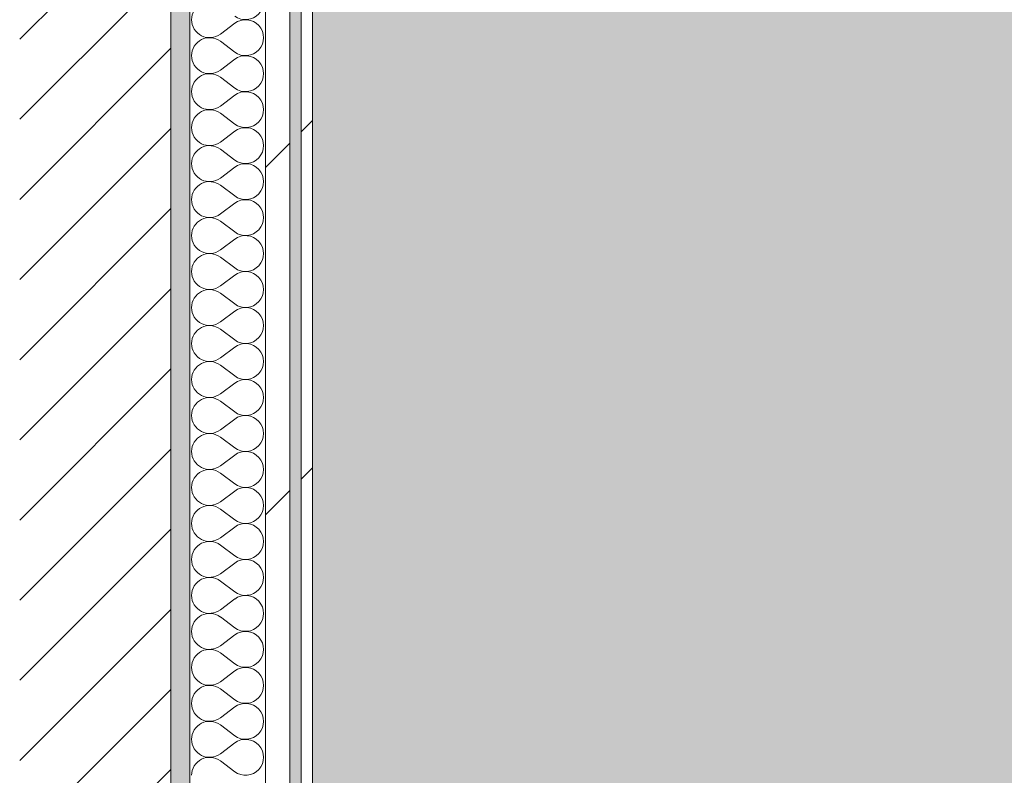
# Model space of a CAD drawing. Header units: millimetres. Extents: x -40968 to 13979, y -19284 to 4746.
# Tile 225 of 256: x -1771 to -1250, y -6743 to -6343. Entities that reach past the tile are written whole.
import ezdxf

# ---------------------------------------------------------------- set-up
doc = ezdxf.new("R2010")
doc.units = ezdxf.units.MM
doc.header["$MEASUREMENT"] = 0
doc.linetypes.add('Wipeout_Contour', pattern=[1000, 0, -1000])
for name, color, linetype in [('12_FAÇ_Façana', 7, 'Continuous'), ('Nuevo_08_E_Envans secs', 7, 'Continuous'), ('Nuevo_14_PAV_Soft Light Grey 0554', 7, 'Continuous')]:
    doc.layers.add(name, color=color, linetype=linetype)
for name, color, linetype, lineweight, true_color in [('12_FAÇ_Façana_Pluma_Nº__176', 7, 'Continuous', 15, 0x93a0c6), ('Nuevo_08_E_Envans secs_Pluma_Nº__102', 7, 'Continuous', 5, 0xcccccc), ('Nuevo_08_E_Envans secs_Pluma_Nº__171', 171, 'Continuous', 13, 0xaaaaff), ('Nuevo_08_E_Envans secs_Pluma_Nº__177', 7, 'Continuous', 15, 0xf7e046), ('Nuevo_14_PAV_Soft Light Grey 0554_Pluma_Nº__245', 7, 'Continuous', 13, 0xe8e8e8)]:
    doc.layers.add(name, color=color, linetype=linetype, lineweight=lineweight, true_color=true_color)
for name, color, linetype, lineweight in [('12_FAÇ_Façana_Pluma_Nº__2', 8, 'Continuous', 5), ('12_FAÇ_Façana_Pluma_Nº__7', 7, 'Continuous', 5), ('Nuevo_08_E_Envans secs_Pluma_Nº__1', 7, 'Continuous', 5)]:
    doc.layers.add(name, color=color, linetype=linetype, lineweight=lineweight)
pattern_1 = [(45, (0, 0), (-183.848, 183.848), [195, -65]), (45, (7e-14, 183.85), (-183.848, 183.848), [195, -65])]

# ---------------------------------------------------------------- blocks, each defined once
blk = doc.blocks.new('Forjado_1_1', base_point=(-23046.79, -1194.06))
at = {"layer": 'Nuevo_14_PAV_Soft Light Grey 0554_Pluma_Nº__245', "linetype": 'Continuous', "lineweight": 0, "true_color": 0xe8e8e8}
h = blk.add_hatch(color=254, dxfattribs=at)
h.paths.add_polyline_path([(-23046.79, -1194.06), (-1631.11, -1193.63), (-1631.11, -6938.97), (-1556.11, -6938.97), (-1556.11, -7503.98), (-1616.26, -7503.98), (-1616.05, -11935.98), (-1564.89, -11935.98), (-1564.89, -12491.98), (-2024.11, -12491.98), (-2024.11, -12338.98), (-6997.39, -12338.98), (-6997.39, -12391.98), (-3637.68, -12391.98), (-3638.94, -13690.72), (-3644.87, -17130.96), (428.17, -17130.98), (428.89, -16788.98), (778.89, -16788.98), (778.35, -17142.97), (2622.91, -17145.82), (2623.01, -17079.79), (3389.91, -17080.98), (3389.61, -17276.98), (5489.84, -17280.21), (5489.84, -17141.49), (5763.89, -17141.49), (5763.89, -16738.98), (6378.89, -16738.98), (6378.89, -12488.98), (5778.89, -12488.98), (5779.74, -11938.87), (6782.11, -11938.85), (6782.11, -9207.42), (6082.11, -9207.42), (6016.11, -7504.98), (6016.11, -9073.42), (2073.42, -9073.42), (2073.42, -5267.32), (5998.89, -5267.32), (5998.89, -1708.98), (5884.89, -967.98), (7332.11, -967.98), (7332.11, 1999.55), (-28277.4, 1999.55), (-23028.39, 1969.01)])
h.paths.add_polyline_path([(492.89, -5267.32), (1951.42, -5267.32), (1951.42, -9073.42), (492.89, -9073.42)], flags=0)
at = {"layer": 'Nuevo_14_PAV_Soft Light Grey 0554_Pluma_Nº__245', "color": 254, "linetype": 'Continuous', "lineweight": 13, "true_color": 0xe8e8e8, "flags": 128}
blk.add_lwpolyline([(428.17, -17130.98), (-3644.87, -17130.96), (-3638.94, -13690.72), (-3637.68, -12391.98), (-6997.39, -12391.98), (-6997.39, -12338.98), (-2024.11, -12338.98), (-2024.11, -12491.98), (-1564.89, -12491.98), (-1564.89, -11935.98), (-1616.05, -11935.98), (-1616.26, -7503.98), (-1556.11, -7503.98), (-1556.11, -6938.97), (-1631.11, -6938.97), (-1631.11, -1193.63), (-23046.79, -1194.06)], dxfattribs=at)
blk = doc.blocks.new('Muro_1_1', base_point=(-1681.11, -1193.98))
at = {"layer": '12_FAÇ_Façana_Pluma_Nº__176', "linetype": 'Continuous', "lineweight": 0, "true_color": 0x495063}
blk.add_hatch(color=251, dxfattribs=at).paths.add_polyline_path([(-1681.11, -1678.98), (-1691.11, -1678.98), (-1691.11, -6988.97), (-1681.11, -6988.97)])
at = {"layer": '12_FAÇ_Façana_Pluma_Nº__2', "linetype": 'Continuous', "lineweight": 5}
h = blk.add_hatch(dxfattribs=at)
h.set_pattern_fill('Ceramic_0001', color=8, style=0, pattern_type=2)
h.set_pattern_definition([(45, (0, 0), (-21.2132, 21.2132), [])])
h.paths.add_polyline_path([(-1691.11, -1678.98), (-1771.11, -1678.98), (-1771.11, -6988.97), (-1691.11, -6988.97)])
at = {"layer": '12_FAÇ_Façana_Pluma_Nº__7', "color": 7, "linetype": 'Continuous', "lineweight": 5}
blk.add_line((-1691.11, -6988.97), (-1691.11, -1678.98), dxfattribs=at)
at = {"layer": '12_FAÇ_Façana_Pluma_Nº__7', "color": 7, "linetype": 'Continuous', "lineweight": 5, "flags": 128}
blk.add_lwpolyline([(-1681.11, -6988.97), (-1681.11, -1678.98)], dxfattribs=at)
blk = doc.blocks.new('*X359')
at = {"layer": 'Nuevo_08_E_Envans secs_Pluma_Nº__102', "color": 254, "linetype": 'Continuous', "lineweight": 5, "true_color": 0xcccccc}
for p, q in [((-1657.3, -6344.76), (-1664.92, -6350.48)), ((-1657.3, -6360), (-1664.92, -6354.29)), ((-1657.3, -6363.81), (-1664.92, -6369.52)), ((-1657.3, -6379.05), (-1664.92, -6373.33)), ((-1657.3, -6382.86), (-1664.92, -6388.57)), ((-1657.3, -6398.1), (-1664.92, -6392.38)), ((-1657.3, -6401.9), (-1664.92, -6407.62)), ((-1657.3, -6417.14), (-1664.92, -6411.43)), ((-1657.3, -6420.95), (-1664.92, -6426.67)), ((-1657.3, -6436.19), (-1664.92, -6430.48)), ((-1657.3, -6440), (-1664.92, -6445.71)), ((-1657.3, -6455.24), (-1664.92, -6449.52)), ((-1657.3, -6459.05), (-1664.92, -6464.76)), ((-1657.3, -6474.29), (-1664.92, -6468.57)), ((-1657.3, -6478.1), (-1664.92, -6483.81)), ((-1657.3, -6493.33), (-1664.92, -6487.62)), ((-1657.3, -6497.14), (-1664.92, -6502.86)), ((-1657.3, -6512.38), (-1664.92, -6506.67)), ((-1657.3, -6516.19), (-1664.92, -6521.9)), ((-1657.3, -6531.43), (-1664.92, -6525.71)), ((-1657.3, -6535.24), (-1664.92, -6540.95)), ((-1657.3, -6550.48), (-1664.92, -6544.76)), ((-1657.3, -6554.29), (-1664.92, -6560)), ((-1657.3, -6569.52), (-1664.92, -6563.81)), ((-1657.3, -6573.33), (-1664.92, -6579.05)), ((-1657.3, -6588.57), (-1664.92, -6582.86)), ((-1657.3, -6592.38), (-1664.92, -6598.1)), ((-1657.3, -6607.62), (-1664.92, -6601.9)), ((-1657.3, -6611.43), (-1664.92, -6617.14)), ((-1657.3, -6626.67), (-1664.92, -6620.95)), ((-1657.3, -6630.48), (-1664.92, -6636.19)), ((-1657.3, -6645.71), (-1664.92, -6640)), ((-1657.3, -6649.52), (-1664.92, -6655.24)), ((-1657.3, -6664.76), (-1664.92, -6659.05)), ((-1657.3, -6668.57), (-1664.92, -6674.29)), ((-1657.3, -6683.81), (-1664.92, -6678.1)), ((-1657.3, -6687.62), (-1664.92, -6693.33)), ((-1657.3, -6702.86), (-1664.92, -6697.14)), ((-1657.3, -6706.67), (-1664.92, -6712.38)), ((-1657.3, -6721.9), (-1664.92, -6716.19)), ((-1657.3, -6725.71), (-1664.92, -6731.43)), ((-1657.3, -6740.95), (-1664.92, -6735.24))]:
    blk.add_line(p, q, dxfattribs=at)
for centre, start, end in [((-1651.59, -6333.33), 233.1301, 126.8699), ((-1670.63, -6342.86), 53.1301, 180), ((-1670.63, -6342.86), 180, 306.8699), ((-1651.59, -6352.38), 233.1301, 126.8699), ((-1670.63, -6361.9), 53.1301, 180), ((-1670.63, -6361.9), 180, 306.8699), ((-1651.59, -6371.43), 233.1301, 126.8699), ((-1670.63, -6380.95), 53.1301, 180), ((-1670.63, -6380.95), 180, 306.8699), ((-1651.59, -6390.48), 233.1301, 126.8699), ((-1670.63, -6400), 53.1301, 180), ((-1670.63, -6400), 180, 306.8699), ((-1651.59, -6409.52), 233.1301, 126.8699), ((-1670.63, -6419.05), 53.1301, 180), ((-1670.63, -6419.05), 180, 306.8699), ((-1651.59, -6428.57), 233.1301, 126.8699), ((-1670.63, -6438.1), 53.1301, 180), ((-1670.63, -6438.1), 180, 306.8699), ((-1651.59, -6447.62), 233.1301, 126.8699), ((-1670.63, -6457.14), 53.1301, 180), ((-1670.63, -6457.14), 180, 306.8699), ((-1651.59, -6466.67), 233.1301, 126.8699), ((-1670.63, -6476.19), 53.1301, 180), ((-1670.63, -6476.19), 180, 306.8699), ((-1651.59, -6485.71), 233.1301, 126.8699), ((-1670.63, -6495.24), 53.1301, 180), ((-1670.63, -6495.24), 180, 306.8699), ((-1651.59, -6504.76), 233.1301, 126.8699), ((-1670.63, -6514.29), 53.1301, 180), ((-1670.63, -6514.29), 180, 306.8699), ((-1651.59, -6523.81), 233.1301, 126.8699), ((-1670.63, -6533.33), 53.1301, 180), ((-1670.63, -6533.33), 180, 306.8699), ((-1651.59, -6542.86), 233.1301, 126.8699), ((-1670.63, -6552.38), 53.1301, 180), ((-1670.63, -6552.38), 180, 306.8699), ((-1651.59, -6561.9), 233.1301, 126.8699), ((-1670.63, -6571.43), 53.1301, 180), ((-1670.63, -6571.43), 180, 306.8699), ((-1651.59, -6580.95), 233.1301, 126.8699), ((-1670.63, -6590.48), 53.1301, 180), ((-1670.63, -6590.48), 180, 306.8699), ((-1651.59, -6600), 233.1301, 126.8699), ((-1670.63, -6609.52), 53.1301, 180), ((-1670.63, -6609.52), 180, 306.8699), ((-1651.59, -6619.05), 233.1301, 126.8699), ((-1670.63, -6628.57), 53.1301, 180), ((-1670.63, -6628.57), 180, 306.8699), ((-1651.59, -6638.1), 233.1301, 126.8699), ((-1670.63, -6647.62), 53.1301, 180), ((-1670.63, -6647.62), 180, 306.8699), ((-1651.59, -6657.14), 233.1301, 126.8699), ((-1670.63, -6666.67), 53.1301, 180), ((-1670.63, -6666.67), 180, 306.8699), ((-1651.59, -6676.19), 233.1301, 126.8699), ((-1670.63, -6685.71), 53.1301, 180), ((-1670.63, -6685.71), 180, 306.8699), ((-1651.59, -6695.24), 233.1301, 126.8699), ((-1670.63, -6704.76), 53.1301, 180), ((-1670.63, -6704.76), 180, 306.8699), ((-1651.59, -6714.29), 233.1301, 126.8699), ((-1670.63, -6723.81), 53.1301, 180), ((-1670.63, -6723.81), 180, 306.8699), ((-1651.59, -6733.33), 233.1301, 126.8699), ((-1670.63, -6742.86), 53.1301, 180)]:
    blk.add_arc(centre, 9.52, start, end, dxfattribs=at)
blk = doc.blocks.new('Muro_120_1', base_point=(-1616.11, -6988.97))
at = {"layer": 'Nuevo_08_E_Envans secs_Pluma_Nº__1', "color": 7, "linetype": 'Continuous', "lineweight": 5, "flags": 128}
blk.add_lwpolyline([(-1681.11, -1703.98), (-1681.11, -6988.97)], dxfattribs=at)
at = {"color": 254, "linetype": 'Wipeout_Contour', "lineweight": 0, "ltscale": 19077.207977}
blk.add_wipeout([(-1628.11, -6988.97), (-1628.11, -1703.98), (-1641.11, -1703.98), (-1641.11, -6988.97)], dxfattribs=at).dxf.layer = 'Nuevo_08_E_Envans secs'
at = {"color": 254, "linetype": 'Wipeout_Contour', "lineweight": 0, "ltscale": 19048.763385}
blk.add_wipeout([(-1616.11, -6988.97), (-1616.11, -1703.98), (-1622.11, -1703.98), (-1622.11, -6988.97)], dxfattribs=at).dxf.layer = 'Nuevo_08_E_Envans secs'
at = {"layer": 'Nuevo_08_E_Envans secs_Pluma_Nº__171', "linetype": 'Continuous', "lineweight": 13, "true_color": 0xaaaaff}
h = blk.add_hatch(dxfattribs=at)
h.set_pattern_fill('Panellat_HPL_0001', color=161, style=0, pattern_type=2)
h.set_pattern_definition(pattern_1)
h.paths.add_polyline_path([(-1616.11, -6988.97), (-1616.11, -1703.98), (-1622.11, -1703.98), (-1622.11, -6988.97)])
at = {"layer": 'Nuevo_08_E_Envans secs_Pluma_Nº__177', "linetype": 'Continuous', "lineweight": 15, "true_color": 0xf7e046}
h = blk.add_hatch(dxfattribs=at)
h.set_pattern_fill('Panellat_HPL_0001', color=53, style=0, pattern_type=2)
h.set_pattern_definition(pattern_1)
h.paths.add_polyline_path([(-1628.11, -6988.97), (-1628.11, -1703.98), (-1641.11, -1703.98), (-1641.11, -6988.97)])
at = {"layer": 'Nuevo_08_E_Envans secs_Pluma_Nº__1', "color": 7, "linetype": 'Continuous', "lineweight": 5}
for p, q in [((-1641.11, -6988.97), (-1641.11, -1703.98)), ((-1628.11, -6988.97), (-1628.11, -1703.98)), ((-1622.11, -6988.97), (-1622.11, -1703.98))]:
    blk.add_line(p, q, dxfattribs=at)
at = {"layer": 'Nuevo_08_E_Envans secs_Pluma_Nº__1', "color": 7, "linetype": 'Continuous', "lineweight": 5, "flags": 128}
blk.add_lwpolyline([(-1616.11, -6988.97), (-1616.11, -1703.98)], dxfattribs=at)
at = {"layer": 'Nuevo_08_E_Envans secs', "color": 7, "lineweight": 20}
blk.add_blockref('*X359', (0, 0), dxfattribs=at)

msp = doc.modelspace()

# ---------------------------------------------------------------- block references
at = {"layer": '12_FAÇ_Façana', "color": 7, "lineweight": 20}
msp.add_blockref('Muro_1_1', (-1681.11, -1193.98), dxfattribs=at)
at = {"layer": 'Nuevo_14_PAV_Soft Light Grey 0554', "color": 254, "linetype": 'Continuous', "lineweight": 13, "true_color": 0xe8e8e8}
msp.add_blockref('Forjado_1_1', (-23046.79, -1194.06), dxfattribs=at)

# ---------------------------------------------------------------- next in the draw order: block references
at = {"layer": 'Nuevo_08_E_Envans secs', "color": 7, "lineweight": 20}
msp.add_blockref('Muro_120_1', (-1616.11, -6988.97), dxfattribs=at)

doc.saveas('drawing.dxf')
